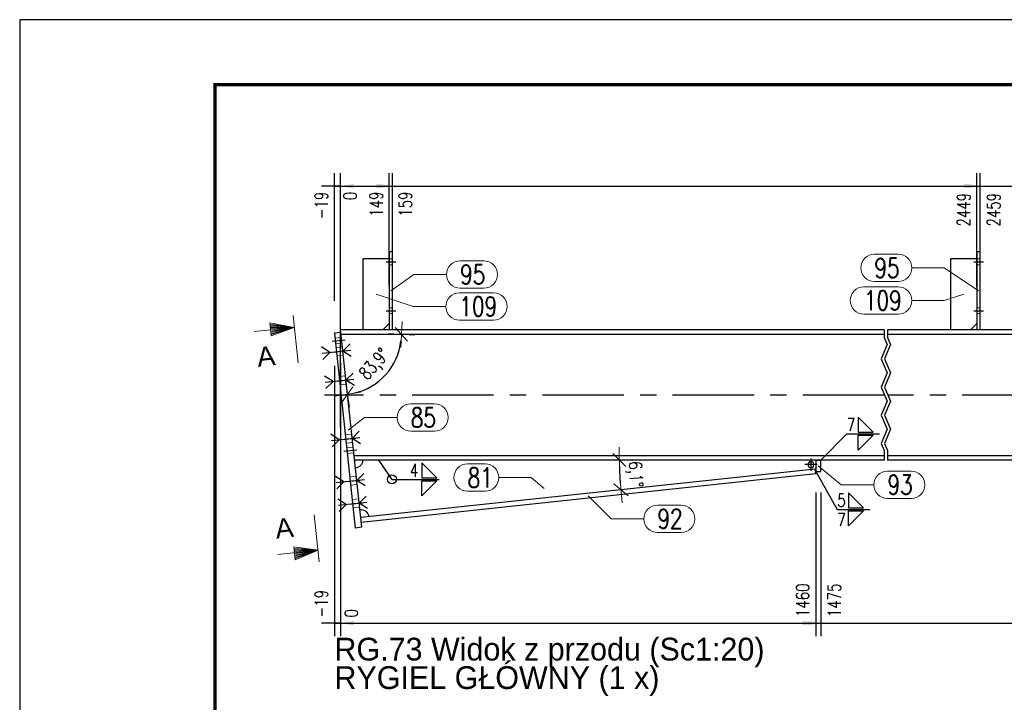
# Model space of a CAD drawing. Header units: millimetres. Extents: x 3526 to 4380, y 11541 to 12002.
# Tile 45 of 127: x 3528 to 3679, y 11869 to 11974. Entities that reach past the tile are written whole.
import ezdxf

# ---------------------------------------------------------------- set-up
doc = ezdxf.new("R2010")
doc.units = ezdxf.units.MM
doc.header["$LTSCALE"] = 10
doc.linetypes.add('HIDDEN', pattern=[0.375, 0.25, -0.125])
doc.linetypes.add('MITTE', pattern=[2, 1.25, -0.25, 0.25, -0.25])
doc.layers.get('Defpoints').update_dxf_attribs({"color": 1})
doc.layers.add('_FORMATKA', color=8, linetype='Continuous', plot=False)
for name, color, linetype, lineweight in [('_RAMKA', 7, 'Continuous', 35), ('PS_DIM', 4, 'Continuous', 13), ('PS_Hidden', 2, 'HIDDEN', 9), ('PS_Pos', 1, 'Continuous', 15), ('PS_SOLID', 7, 'Continuous', 30), ('PS_TEXT', 3, 'Continuous', 18)]:
    doc.layers.add(name, color=color, linetype=linetype, lineweight=lineweight)
for name, color, linetype in [('PS_BOLT', 4, 'Continuous'), ('PS_MID', 5, 'MITTE'), ('PS_SHAPE', 3, 'Continuous'), ('PS_WELD', 1, 'Continuous')]:
    doc.layers.add(name, color=color, linetype=linetype)
doc.styles.add('ARIAL', font='arial.ttf')
doc.styles.add('ROMANS', font='romans.shx', dxfattribs={"width": 0.8})
doc.styles.add('simplex', font='simplex.shx', dxfattribs={"width": 0.75})
doc.dimstyles.new('1_20_GŁ_DS1-LS20', dxfattribs={"dimtxt": 2, "dimasz": 2, "dimexe": 2, "dimexo": 5, "dimgap": 1, "dimtad": 1, "dimjust": 4, "dimdec": 0, "dimlfac": 20, "dimtxsty": 'simplex', "dimblk1": 'NONE', "dimsah": 1, "dimcen": 2, "dimclrd": 256, "dimclre": 256, "dimclrt": 4, "dimadec": 1, "dimazin": 0, "dimtfac": 1, "dimtdec": 0, "dimtmove": 2, "dimatfit": 3, "dimfxl": 1, "dimarcsym": 0})
doc.dimstyles.new('1_20_PRZ', dxfattribs={"dimtxt": 2, "dimasz": 1, "dimexe": 2, "dimexo": 5, "dimgap": 1, "dimtad": 1, "dimdec": 0, "dimlfac": 20, "dimtxsty": 'simplex', "dimblk": 'dimznak', "dimcen": 2, "dimse1": 1, "dimse2": 1, "dimclrd": 256, "dimclrt": 4, "dimadec": 1, "dimazin": 0, "dimtfac": 1, "dimtdec": 0, "dimtix": 1, "dimtmove": 2, "dimatfit": 3, "dimldrblk": 'dim-grot', "dimfxl": 1, "dimarcsym": 0})

# ---------------------------------------------------------------- blocks, each defined once
blk = doc.blocks.new('dimznak')
at = {"color": 0}
for points in [[(0, 2), (0, -2)], [(-2, 0), (2, 0)]]:
    blk.add_lwpolyline(points, dxfattribs=at)
at = {"color": 2}
blk.add_lwpolyline([(1, 1), (-1, -1)], dxfattribs=at)
blk = doc.blocks.new('*D10')
at = {"layer": 'Defpoints', "color": 0, "transparency": 16777216}
for p in [(3576.99, 11925.55), (3577.02, 11925.27), (3660.46, 11925.27), (3582.21, 11917.61), (3580.19, 11895.62)]:
    blk.add_point(p, dxfattribs=at)
at = {"layer": 'PS_DIM', "lineweight": -2, "transparency": 16777216}
blk.add_arc((3577.02, 11925.27), 9.25, 282.2873, 353.8047, dxfattribs=at)
for p, rotation in [((3586.28, 11925.27), 86.90237159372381), ((3578.01, 11916.07), 189.1896311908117)]:
    blk.add_blockref('dimznak', p, dxfattribs=dict(at, rotation=rotation))
at = {"layer": 'PS_DIM', "color": 4, "transparency": 16777216, "insert": (3582.28, 11920.55), "char_height": 2, "attachment_point": 5, "rotation": 48.046, "style": 'simplex'}
blk.add_mtext('83,9°', dxfattribs=at)
blk = doc.blocks.new('dim-grot')
blk.add_hatch(color=256).paths.add_polyline_path([(0, 0), (-2, 0.5), (-2, -0.5)])
blk.add_lwpolyline([(0, 0), (-2, 0.5), (-2, -0.5), (0, 0)])
blk = doc.blocks.new('*D11')
at = {"layer": 'Defpoints', "color": 0, "transparency": 16777216}
for p in [(3579.09, 11905.95), (3660.46, 11905.95), (3619.8, 11904.42), (3649.88, 11904.56), (3580.03, 11897.11)]:
    blk.add_point(p, dxfattribs=at)
at = {"layer": 'PS_DIM', "lineweight": -2, "transparency": 16777216}
blk.add_arc((3662.82, 11905.95), 43.05, 181.331, 184.761, dxfattribs=at)
for p, rotation in [((3619.77, 11905.95), 90.66550559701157), ((3620.02, 11901.38), 275.4264971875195)]:
    blk.add_blockref('dimznak', p, dxfattribs=dict(at, rotation=rotation))
at = {"layer": 'PS_DIM', "color": 4, "transparency": 16777216, "insert": (3622.02, 11903.77), "char_height": 2, "attachment_point": 5, "rotation": 273.046, "style": 'simplex'}
blk.add_mtext('6,1°', dxfattribs=at)
blk = doc.blocks.new('*X12')
at = {"color": 0}
for s, p in [('RG.73 Widok z przodu (Sc1:20)', (3576, 11875.15)), ('RYGIEL GŁÓWNY (1 x)', (3576, 11870.77))]:
    blk.add_text(s, height=3.5, dxfattribs=at).set_placement(p)
blk = doc.blocks.new('*D13')
at = {"layer": 'Defpoints', "color": 0, "transparency": 16777216}
for p in [(3576, 11925.44), (3576.95, 11905.95), (3576.95, 11880.89)]:
    blk.add_point(p, dxfattribs=at)
at = {"layer": 'PS_DIM', "lineweight": -2, "transparency": 16777216}
for p, q in [((3576, 11920.44), (3576, 11878.89)), ((3576.95, 11900.95), (3576.95, 11878.89)), ((3576, 11880.89), (3574, 11880.89)), ((3576, 11880.89), (3576.95, 11880.89)), ((3578.95, 11880.89), (3580.95, 11880.89))]:
    blk.add_line(p, q, dxfattribs=at)
at = {"layer": 'PS_DIM', "transparency": 16777216}
blk.add_solid([(3578.95, 11881.22), (3578.95, 11880.56), (3576.95, 11880.89)], dxfattribs=at)
at = {"layer": 'PS_DIM', "color": 4, "transparency": 16777216, "insert": (3573.98, 11883.87), "char_height": 2, "attachment_point": 5, "rotation": 90, "style": 'simplex'}
blk.add_mtext('-19', dxfattribs=at)
blk = doc.blocks.new('_None')
blk = doc.blocks.new('*D14')
at = {"layer": 'Defpoints', "color": 0, "transparency": 16777216}
for p in [(3576.95, 11925.95), (3576.95, 11905.95), (3576.95, 11880.89)]:
    blk.add_point(p, dxfattribs=at)
at = {"layer": 'PS_DIM', "lineweight": -2, "transparency": 16777216}
for p, q in [((3576.95, 11920.95), (3576.95, 11878.89)), ((3576.95, 11900.95), (3576.95, 11878.89)), ((3576.95, 11880.89), (3574.95, 11880.89)), ((3578.95, 11880.89), (3580.95, 11880.89))]:
    blk.add_line(p, q, dxfattribs=at)
at = {"layer": 'PS_DIM', "transparency": 16777216}
blk.add_solid([(3578.95, 11881.22), (3578.95, 11880.56), (3576.95, 11880.89)], dxfattribs=at)
at = {"layer": 'PS_DIM', "color": 4, "transparency": 16777216, "insert": (3578.58, 11882.41), "char_height": 2, "attachment_point": 5, "rotation": 90, "style": 'simplex'}
blk.add_mtext('0', dxfattribs=at)
blk = doc.blocks.new('*D15')
at = {"layer": 'Defpoints', "color": 0, "transparency": 16777216}
for p in [(3576.95, 11905.95), (3649.96, 11905.95), (3649.96, 11880.89)]:
    blk.add_point(p, dxfattribs=at)
at = {"layer": 'PS_DIM', "lineweight": -2, "transparency": 16777216}
for p, q in [((3576.95, 11900.95), (3576.95, 11878.89)), ((3649.96, 11900.95), (3649.96, 11878.89)), ((3576.95, 11880.89), (3647.96, 11880.89))]:
    blk.add_line(p, q, dxfattribs=at)
at = {"layer": 'PS_DIM', "transparency": 16777216}
blk.add_solid([(3647.96, 11881.22), (3647.96, 11880.56), (3649.96, 11880.89)], dxfattribs=at)
at = {"layer": 'PS_DIM', "color": 4, "transparency": 16777216, "insert": (3647.94, 11884.41), "char_height": 2, "attachment_point": 5, "rotation": 90, "style": 'simplex'}
blk.add_mtext('1460', dxfattribs=at)
blk = doc.blocks.new('*D16')
at = {"layer": 'Defpoints', "color": 0, "transparency": 16777216}
for p in [(3576.95, 11905.95), (3650.71, 11905.95), (3650.71, 11880.89)]:
    blk.add_point(p, dxfattribs=at)
at = {"layer": 'PS_DIM', "lineweight": -2, "transparency": 16777216}
for p, q in [((3576.95, 11900.95), (3576.95, 11878.89)), ((3650.71, 11900.95), (3650.71, 11878.89)), ((3576.95, 11880.89), (3648.71, 11880.89))]:
    blk.add_line(p, q, dxfattribs=at)
at = {"layer": 'PS_DIM', "transparency": 16777216}
blk.add_solid([(3648.71, 11881.22), (3648.71, 11880.56), (3650.71, 11880.89)], dxfattribs=at)
at = {"layer": 'PS_DIM', "color": 4, "transparency": 16777216, "insert": (3652.79, 11884.41), "char_height": 2, "attachment_point": 5, "rotation": 90, "style": 'simplex'}
blk.add_mtext('1475', dxfattribs=at)
blk = doc.blocks.new('*D17')
at = {"layer": 'Defpoints', "color": 0, "transparency": 16777216}
for p in [(3724.61, 11910.62), (3576.95, 11905.95), (3724.61, 11880.89)]:
    blk.add_point(p, dxfattribs=at)
at = {"layer": 'PS_DIM', "lineweight": -2, "transparency": 16777216}
for p, q in [((3724.61, 11905.62), (3724.61, 11878.89)), ((3576.95, 11900.95), (3576.95, 11878.89)), ((3576.95, 11880.89), (3722.61, 11880.89))]:
    blk.add_line(p, q, dxfattribs=at)
at = {"layer": 'PS_DIM', "transparency": 16777216}
blk.add_solid([(3722.61, 11881.22), (3722.61, 11880.56), (3724.61, 11880.89)], dxfattribs=at)
at = {"layer": 'PS_DIM', "color": 4, "transparency": 16777216, "insert": (3722.59, 11884.55), "char_height": 2, "attachment_point": 5, "rotation": 90, "style": 'simplex'}
blk.add_mtext('7067', dxfattribs=at)
blk = doc.blocks.new('*D18')
at = {"layer": 'Defpoints', "color": 0, "transparency": 16777216}
for p in [(3576.95, 11905.95), (3752.86, 11905.95), (3752.86, 11880.89)]:
    blk.add_point(p, dxfattribs=at)
at = {"layer": 'PS_DIM', "lineweight": -2, "transparency": 16777216}
for p, q in [((3576.95, 11900.95), (3576.95, 11878.89)), ((3752.86, 11900.95), (3752.86, 11878.89)), ((3576.95, 11880.89), (3750.86, 11880.89))]:
    blk.add_line(p, q, dxfattribs=at)
at = {"layer": 'PS_DIM', "transparency": 16777216}
blk.add_solid([(3750.86, 11881.22), (3750.86, 11880.56), (3752.86, 11880.89)], dxfattribs=at)
at = {"layer": 'PS_DIM', "color": 4, "transparency": 16777216, "insert": (3750.84, 11884.55), "char_height": 2, "attachment_point": 5, "rotation": 90, "style": 'simplex'}
blk.add_mtext('7633', dxfattribs=at)
blk = doc.blocks.new('*D19')
at = {"layer": 'Defpoints', "color": 0, "transparency": 16777216}
for p in [(3839.61, 11910.62), (3576.95, 11905.95), (3839.61, 11880.89)]:
    blk.add_point(p, dxfattribs=at)
at = {"layer": 'PS_DIM', "lineweight": -2, "transparency": 16777216}
for p, q in [((3839.61, 11905.62), (3839.61, 11878.89)), ((3576.95, 11900.95), (3576.95, 11878.89)), ((3576.95, 11880.89), (3837.61, 11880.89))]:
    blk.add_line(p, q, dxfattribs=at)
at = {"layer": 'PS_DIM', "transparency": 16777216}
blk.add_solid([(3837.61, 11881.22), (3837.61, 11880.56), (3839.61, 11880.89)], dxfattribs=at)
at = {"layer": 'PS_DIM', "color": 4, "transparency": 16777216, "insert": (3837.59, 11884.55), "char_height": 2, "attachment_point": 5, "rotation": 90, "style": 'simplex'}
blk.add_mtext('9367', dxfattribs=at)
blk = doc.blocks.new('*D20')
at = {"layer": 'Defpoints', "color": 0, "transparency": 16777216}
for p in [(3576.95, 11905.95), (3867.86, 11905.95), (3867.86, 11880.89)]:
    blk.add_point(p, dxfattribs=at)
at = {"layer": 'PS_DIM', "lineweight": -2, "transparency": 16777216}
for p, q in [((3576.95, 11900.95), (3576.95, 11878.89)), ((3867.86, 11900.95), (3867.86, 11878.89)), ((3576.95, 11880.89), (3865.86, 11880.89))]:
    blk.add_line(p, q, dxfattribs=at)
at = {"layer": 'PS_DIM', "transparency": 16777216}
blk.add_solid([(3865.86, 11881.22), (3865.86, 11880.56), (3867.86, 11880.89)], dxfattribs=at)
at = {"layer": 'PS_DIM', "color": 4, "transparency": 16777216, "insert": (3865.84, 11884.55), "char_height": 2, "attachment_point": 5, "rotation": 90, "style": 'simplex'}
blk.add_mtext('9933', dxfattribs=at)
blk = doc.blocks.new('*D21')
at = {"layer": 'Defpoints', "color": 0, "transparency": 16777216}
for p in [(3576.95, 11905.95), (3870.54, 11890.25), (3870.54, 11880.89)]:
    blk.add_point(p, dxfattribs=at)
at = {"layer": 'PS_DIM', "lineweight": -2, "transparency": 16777216}
for p, q in [((3576.95, 11900.95), (3576.95, 11878.89)), ((3870.54, 11885.25), (3870.54, 11878.89)), ((3576.95, 11880.89), (3868.54, 11880.89))]:
    blk.add_line(p, q, dxfattribs=at)
at = {"layer": 'PS_DIM', "transparency": 16777216}
blk.add_solid([(3868.54, 11881.22), (3868.54, 11880.56), (3870.54, 11880.89)], dxfattribs=at)
at = {"layer": 'PS_DIM', "color": 4, "transparency": 16777216, "insert": (3872.46, 11884.52), "char_height": 2, "attachment_point": 5, "rotation": 90, "style": 'simplex'}
blk.add_mtext('9986', dxfattribs=at)
blk = doc.blocks.new('*D22')
at = {"layer": 'Defpoints', "color": 0, "transparency": 16777216}
for p in [(3576.95, 11948.05), (3576, 11925.44), (3576.95, 11905.95)]:
    blk.add_point(p, dxfattribs=at)
at = {"layer": 'PS_DIM', "lineweight": -2, "transparency": 16777216}
for p, q in [((3576, 11930.44), (3576, 11950.05)), ((3576.95, 11910.95), (3576.95, 11950.05)), ((3576, 11948.05), (3574, 11948.05)), ((3576, 11948.05), (3576.95, 11948.05)), ((3578.95, 11948.05), (3580.95, 11948.05))]:
    blk.add_line(p, q, dxfattribs=at)
at = {"layer": 'PS_DIM', "transparency": 16777216}
blk.add_solid([(3578.95, 11948.38), (3578.95, 11947.72), (3576.95, 11948.05)], dxfattribs=at)
at = {"layer": 'PS_DIM', "color": 4, "transparency": 16777216, "insert": (3573.98, 11945.07), "char_height": 2, "attachment_point": 5, "rotation": 90, "style": 'simplex'}
blk.add_mtext('-19', dxfattribs=at)
blk = doc.blocks.new('*D23')
at = {"layer": 'Defpoints', "color": 0, "transparency": 16777216}
for p in [(3576.95, 11948.05), (3576.95, 11925.95), (3576.95, 11905.95)]:
    blk.add_point(p, dxfattribs=at)
at = {"layer": 'PS_DIM', "lineweight": -2, "transparency": 16777216}
for p, q in [((3576.95, 11910.95), (3576.95, 11950.05)), ((3576.95, 11930.95), (3576.95, 11950.05)), ((3576.95, 11948.05), (3574.95, 11948.05)), ((3578.95, 11948.05), (3580.95, 11948.05))]:
    blk.add_line(p, q, dxfattribs=at)
at = {"layer": 'PS_DIM', "transparency": 16777216}
blk.add_solid([(3578.95, 11948.38), (3578.95, 11947.72), (3576.95, 11948.05)], dxfattribs=at)
at = {"layer": 'PS_DIM', "color": 4, "transparency": 16777216, "insert": (3578.41, 11946.53), "char_height": 2, "attachment_point": 5, "rotation": 90, "style": 'simplex'}
blk.add_mtext('0', dxfattribs=at)
blk = doc.blocks.new('*D24')
at = {"layer": 'Defpoints', "color": 0, "transparency": 16777216}
for p in [(3584.43, 11948.05), (3584.43, 11927.77), (3576.95, 11905.95)]:
    blk.add_point(p, dxfattribs=at)
at = {"layer": 'PS_DIM', "lineweight": -2, "transparency": 16777216}
for p, q in [((3576.95, 11910.95), (3576.95, 11950.05)), ((3584.43, 11932.77), (3584.43, 11950.05)), ((3576.95, 11948.05), (3582.43, 11948.05))]:
    blk.add_line(p, q, dxfattribs=at)
at = {"layer": 'PS_DIM', "transparency": 16777216}
blk.add_solid([(3582.43, 11948.38), (3582.43, 11947.72), (3584.43, 11948.05)], dxfattribs=at)
at = {"layer": 'PS_DIM', "color": 4, "transparency": 16777216, "insert": (3582.41, 11945.28), "char_height": 2, "attachment_point": 5, "rotation": 90, "style": 'simplex'}
blk.add_mtext('149', dxfattribs=at)
blk = doc.blocks.new('*D25')
at = {"layer": 'Defpoints', "color": 0, "transparency": 16777216}
for p in [(3584.93, 11948.05), (3584.93, 11927.69), (3576.95, 11905.95)]:
    blk.add_point(p, dxfattribs=at)
at = {"layer": 'PS_DIM', "lineweight": -2, "transparency": 16777216}
for p, q in [((3576.95, 11910.95), (3576.95, 11950.05)), ((3584.93, 11932.69), (3584.93, 11950.05)), ((3576.95, 11948.05), (3582.93, 11948.05))]:
    blk.add_line(p, q, dxfattribs=at)
at = {"layer": 'PS_DIM', "transparency": 16777216}
blk.add_solid([(3582.93, 11948.38), (3582.93, 11947.72), (3584.93, 11948.05)], dxfattribs=at)
at = {"layer": 'PS_DIM', "color": 4, "transparency": 16777216, "insert": (3586.9, 11945.28), "char_height": 2, "attachment_point": 5, "rotation": 90, "style": 'simplex'}
blk.add_mtext('159', dxfattribs=at)
blk = doc.blocks.new('*D26')
at = {"layer": 'Defpoints', "color": 0, "transparency": 16777216}
for p in [(3674.71, 11948.05), (3674.71, 11927.51), (3576.95, 11905.95)]:
    blk.add_point(p, dxfattribs=at)
at = {"layer": 'PS_DIM', "lineweight": -2, "transparency": 16777216}
for p, q in [((3576.95, 11910.95), (3576.95, 11950.05)), ((3674.71, 11932.51), (3674.71, 11950.05)), ((3576.95, 11948.05), (3672.71, 11948.05))]:
    blk.add_line(p, q, dxfattribs=at)
at = {"layer": 'PS_DIM', "transparency": 16777216}
blk.add_solid([(3672.71, 11948.38), (3672.71, 11947.72), (3674.71, 11948.05)], dxfattribs=at)
at = {"layer": 'PS_DIM', "color": 4, "transparency": 16777216, "insert": (3672.69, 11944.42), "char_height": 2, "attachment_point": 5, "rotation": 90, "style": 'simplex'}
blk.add_mtext('2449', dxfattribs=at)
blk = doc.blocks.new('*D27')
at = {"layer": 'Defpoints', "color": 0, "transparency": 16777216}
for p in [(3675.21, 11948.05), (3675.21, 11927.46), (3576.95, 11905.95)]:
    blk.add_point(p, dxfattribs=at)
at = {"layer": 'PS_DIM', "lineweight": -2, "transparency": 16777216}
for p, q in [((3576.95, 11910.95), (3576.95, 11950.05)), ((3675.21, 11932.46), (3675.21, 11950.05)), ((3576.95, 11948.05), (3673.21, 11948.05))]:
    blk.add_line(p, q, dxfattribs=at)
at = {"layer": 'PS_DIM', "transparency": 16777216}
blk.add_solid([(3673.21, 11948.38), (3673.21, 11947.72), (3675.21, 11948.05)], dxfattribs=at)
at = {"layer": 'PS_DIM', "color": 4, "transparency": 16777216, "insert": (3677.3, 11944.42), "char_height": 2, "attachment_point": 5, "rotation": 90, "style": 'simplex'}
blk.add_mtext('2459', dxfattribs=at)
blk = doc.blocks.new('*D28')
at = {"layer": 'Defpoints', "color": 0, "transparency": 16777216}
for p in [(3699.21, 11948.05), (3699.21, 11927.78), (3576.95, 11905.95)]:
    blk.add_point(p, dxfattribs=at)
at = {"layer": 'PS_DIM', "lineweight": -2, "transparency": 16777216}
for p, q in [((3576.95, 11910.95), (3576.95, 11950.05)), ((3699.21, 11932.78), (3699.21, 11950.05)), ((3576.95, 11948.05), (3697.21, 11948.05))]:
    blk.add_line(p, q, dxfattribs=at)
at = {"layer": 'PS_DIM', "transparency": 16777216}
blk.add_solid([(3697.21, 11948.38), (3697.21, 11947.72), (3699.21, 11948.05)], dxfattribs=at)
at = {"layer": 'PS_DIM', "color": 4, "transparency": 16777216, "insert": (3697.19, 11944.42), "char_height": 2, "attachment_point": 5, "rotation": 90, "style": 'simplex'}
blk.add_mtext('4749', dxfattribs=at)
blk = doc.blocks.new('*D29')
at = {"layer": 'Defpoints', "color": 0, "transparency": 16777216}
for p in [(3699.71, 11948.05), (3699.71, 11927.47), (3576.95, 11905.95)]:
    blk.add_point(p, dxfattribs=at)
at = {"layer": 'PS_DIM', "lineweight": -2, "transparency": 16777216}
for p, q in [((3576.95, 11910.95), (3576.95, 11950.05)), ((3699.71, 11932.47), (3699.71, 11950.05)), ((3576.95, 11948.05), (3697.71, 11948.05))]:
    blk.add_line(p, q, dxfattribs=at)
at = {"layer": 'PS_DIM', "transparency": 16777216}
blk.add_solid([(3697.71, 11948.38), (3697.71, 11947.72), (3699.71, 11948.05)], dxfattribs=at)
at = {"layer": 'PS_DIM', "color": 4, "transparency": 16777216, "insert": (3701.56, 11944.42), "char_height": 2, "attachment_point": 5, "rotation": 90, "style": 'simplex'}
blk.add_mtext('4759', dxfattribs=at)
blk = doc.blocks.new('*D30')
at = {"layer": 'Defpoints', "color": 0, "transparency": 16777216}
for p in [(3723.71, 11948.05), (3723.71, 11927.64), (3576.95, 11905.95)]:
    blk.add_point(p, dxfattribs=at)
at = {"layer": 'PS_DIM', "lineweight": -2, "transparency": 16777216}
for p, q in [((3576.95, 11910.95), (3576.95, 11950.05)), ((3723.71, 11932.64), (3723.71, 11950.05)), ((3576.95, 11948.05), (3721.71, 11948.05))]:
    blk.add_line(p, q, dxfattribs=at)
at = {"layer": 'PS_DIM', "transparency": 16777216}
blk.add_solid([(3721.71, 11948.38), (3721.71, 11947.72), (3723.71, 11948.05)], dxfattribs=at)
at = {"layer": 'PS_DIM', "color": 4, "transparency": 16777216, "insert": (3721.69, 11944.42), "char_height": 2, "attachment_point": 5, "rotation": 90, "style": 'simplex'}
blk.add_mtext('7049', dxfattribs=at)
blk = doc.blocks.new('*D31')
at = {"layer": 'Defpoints', "color": 0, "transparency": 16777216}
for p in [(3724.21, 11948.05), (3724.21, 11927.6), (3576.95, 11905.95)]:
    blk.add_point(p, dxfattribs=at)
at = {"layer": 'PS_DIM', "lineweight": -2, "transparency": 16777216}
for p, q in [((3576.95, 11910.95), (3576.95, 11950.05)), ((3724.21, 11932.6), (3724.21, 11950.05)), ((3576.95, 11948.05), (3722.21, 11948.05))]:
    blk.add_line(p, q, dxfattribs=at)
at = {"layer": 'PS_DIM', "transparency": 16777216}
blk.add_solid([(3722.21, 11948.38), (3722.21, 11947.72), (3724.21, 11948.05)], dxfattribs=at)
at = {"layer": 'PS_DIM', "color": 4, "transparency": 16777216, "insert": (3726.09, 11944.42), "char_height": 2, "attachment_point": 5, "rotation": 90, "style": 'simplex'}
blk.add_mtext('7059', dxfattribs=at)
blk = doc.blocks.new('*D32')
at = {"layer": 'Defpoints', "color": 0, "transparency": 16777216}
for p in [(3752.51, 11948.05), (3752.51, 11922.52), (3576.95, 11905.95)]:
    blk.add_point(p, dxfattribs=at)
at = {"layer": 'PS_DIM', "lineweight": -2, "transparency": 16777216}
for p, q in [((3576.95, 11910.95), (3576.95, 11950.05)), ((3752.51, 11927.52), (3752.51, 11950.05)), ((3576.95, 11948.05), (3750.51, 11948.05))]:
    blk.add_line(p, q, dxfattribs=at)
at = {"layer": 'PS_DIM', "transparency": 16777216}
blk.add_solid([(3750.51, 11948.38), (3750.51, 11947.72), (3752.51, 11948.05)], dxfattribs=at)
at = {"layer": 'PS_DIM', "color": 4, "transparency": 16777216, "insert": (3750.49, 11944.42), "char_height": 2, "attachment_point": 5, "rotation": 90, "style": 'simplex'}
blk.add_mtext('7626', dxfattribs=at)
blk = doc.blocks.new('*D33')
at = {"layer": 'Defpoints', "color": 0, "transparency": 16777216}
for p in [(3838.71, 11948.05), (3838.71, 11927.58), (3576.95, 11905.95)]:
    blk.add_point(p, dxfattribs=at)
at = {"layer": 'PS_DIM', "lineweight": -2, "transparency": 16777216}
for p, q in [((3576.95, 11910.95), (3576.95, 11950.05)), ((3838.71, 11932.58), (3838.71, 11950.05)), ((3576.95, 11948.05), (3836.71, 11948.05))]:
    blk.add_line(p, q, dxfattribs=at)
at = {"layer": 'PS_DIM', "transparency": 16777216}
blk.add_solid([(3836.71, 11948.38), (3836.71, 11947.72), (3838.71, 11948.05)], dxfattribs=at)
at = {"layer": 'PS_DIM', "color": 4, "transparency": 16777216, "insert": (3836.69, 11944.42), "char_height": 2, "attachment_point": 5, "rotation": 90, "style": 'simplex'}
blk.add_mtext('9349', dxfattribs=at)
blk = doc.blocks.new('*D34')
at = {"layer": 'Defpoints', "color": 0, "transparency": 16777216}
for p in [(3839.21, 11948.05), (3839.21, 11927.03), (3576.95, 11905.95)]:
    blk.add_point(p, dxfattribs=at)
at = {"layer": 'PS_DIM', "lineweight": -2, "transparency": 16777216}
for p, q in [((3576.95, 11910.95), (3576.95, 11950.05)), ((3839.21, 11932.03), (3839.21, 11950.05)), ((3576.95, 11948.05), (3837.21, 11948.05))]:
    blk.add_line(p, q, dxfattribs=at)
at = {"layer": 'PS_DIM', "transparency": 16777216}
blk.add_solid([(3837.21, 11948.38), (3837.21, 11947.72), (3839.21, 11948.05)], dxfattribs=at)
at = {"layer": 'PS_DIM', "color": 4, "transparency": 16777216, "insert": (3841.05, 11944.42), "char_height": 2, "attachment_point": 5, "rotation": 90, "style": 'simplex'}
blk.add_mtext('9359', dxfattribs=at)
blk = doc.blocks.new('*D35')
at = {"layer": 'Defpoints', "color": 0, "transparency": 16777216}
for p in [(3867.86, 11948.05), (3576.95, 11905.95), (3867.86, 11905.95)]:
    blk.add_point(p, dxfattribs=at)
at = {"layer": 'PS_DIM', "lineweight": -2, "transparency": 16777216}
for p, q in [((3576.95, 11910.95), (3576.95, 11950.05)), ((3867.86, 11910.95), (3867.86, 11950.05)), ((3576.95, 11948.05), (3865.86, 11948.05))]:
    blk.add_line(p, q, dxfattribs=at)
at = {"layer": 'PS_DIM', "transparency": 16777216}
blk.add_solid([(3865.86, 11948.38), (3865.86, 11947.72), (3867.86, 11948.05)], dxfattribs=at)
at = {"layer": 'PS_DIM', "color": 4, "transparency": 16777216, "insert": (3865.84, 11944.39), "char_height": 2, "attachment_point": 5, "rotation": 90, "style": 'simplex'}
blk.add_mtext('9933', dxfattribs=at)
blk = doc.blocks.new('*D36')
at = {"layer": 'Defpoints', "color": 0, "transparency": 16777216}
for p in [(3870.54, 11948.05), (3576.95, 11905.95), (3870.54, 11890.25)]:
    blk.add_point(p, dxfattribs=at)
at = {"layer": 'PS_DIM', "lineweight": -2, "transparency": 16777216}
for p, q in [((3576.95, 11910.95), (3576.95, 11950.05)), ((3870.54, 11895.25), (3870.54, 11950.05)), ((3576.95, 11948.05), (3868.54, 11948.05))]:
    blk.add_line(p, q, dxfattribs=at)
at = {"layer": 'PS_DIM', "transparency": 16777216}
blk.add_solid([(3868.54, 11948.38), (3868.54, 11947.72), (3870.54, 11948.05)], dxfattribs=at)
at = {"layer": 'PS_DIM', "color": 4, "transparency": 16777216, "insert": (3872.27, 11944.42), "char_height": 2, "attachment_point": 5, "rotation": 90, "style": 'simplex'}
blk.add_mtext('9986', dxfattribs=at)
blk = doc.blocks.new('Znacznik')
at = {"layer": 'PS_TEXT'}
for p, q in [((4454.27, 7141.25), (4454.27, 7149.35)), ((4454.27, 7147.33), (4447.39, 7147.33)), ((4454.27, 7147.33), (4450.22, 7148.54)), ((4450.22, 7148.54), (4450.22, 7146.32)), ((4454.27, 7147.33), (4450.22, 7148.34)), ((4454.27, 7147.33), (4450.22, 7148.14)), ((4454.27, 7147.33), (4450.22, 7147.94)), ((4454.27, 7147.33), (4450.22, 7147.73)), ((4454.27, 7147.33), (4450.22, 7147.53)), ((4454.27, 7147.33), (4450.22, 7146.32)), ((4454.27, 7147.33), (4450.22, 7146.52)), ((4454.27, 7147.33), (4450.22, 7146.72)), ((4454.27, 7147.33), (4450.22, 7147.13)), ((4454.27, 7147.33), (4450.22, 7146.92)), ((4454.27, 7147.33), (4450.22, 7147.33))]:
    blk.add_line(p, q, dxfattribs=at)
blk = doc.blocks.new('PRZEK3')
at = {"layer": 'PS_DIM', "color": 7, "xscale": -0.8999999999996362, "yscale": 0.8999999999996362, "zscale": 0.9, "rotation": 90}
blk.add_blockref('Znacznik', (202262.67, 15878.89), dxfattribs=at)
at = {"layer": 'PS_TEXT', "style": 'ROMANS', "width": 0.9, "flags": 4}
blk.add_attdef('PRZEKRÓJ', (195831.81, 11873.66), '', height=2.92, dxfattribs=at)
blk = doc.blocks.new('*X262')
at = {"color": 30, "linetype": 'Continuous'}
for p, q in [((3577.43, 11902.61), (3576.14, 11903.44)), ((3576.24, 11902.49), (3580.61, 11902.95)), ((3579.42, 11902.83), (3580.51, 11903.91)), ((3580.71, 11902), (3579.42, 11902.83)), ((3576.34, 11901.53), (3577.43, 11902.61))]:
    blk.add_line(p, q, dxfattribs=at)
blk = doc.blocks.new('*X268')
at = {"color": 30, "linetype": 'Continuous'}
for p, q in [((3575.31, 11922.5), (3574.01, 11923.33)), ((3574.12, 11922.37), (3578.49, 11922.84)), ((3574.22, 11921.42), (3575.31, 11922.5)), ((3577.3, 11922.71), (3578.39, 11923.8)), ((3578.59, 11921.89), (3577.3, 11922.71))]:
    blk.add_line(p, q, dxfattribs=at)
blk = doc.blocks.new('*X269')
at = {"color": 1}
for p, q in [((3660.46, 11925.95), (3660.46, 11924.77)), ((3660.96, 11925.95), (3660.96, 11924.77)), ((3660.46, 11924.77), (3660.92, 11923.69)), ((3660.96, 11924.77), (3661.42, 11923.69)), ((3660.92, 11923.69), (3660, 11921.52)), ((3661.42, 11923.69), (3660.5, 11921.52)), ((3660, 11921.52), (3660.92, 11919.35)), ((3660.5, 11921.52), (3661.42, 11919.35)), ((3660.92, 11919.35), (3660, 11917.18)), ((3661.42, 11919.35), (3660.5, 11917.18)), ((3660, 11917.18), (3660.92, 11915.02)), ((3660.5, 11917.18), (3661.42, 11915.02)), ((3660.92, 11915.02), (3660, 11912.85)), ((3661.42, 11915.02), (3660.5, 11912.85)), ((3660, 11912.85), (3660.92, 11910.68)), ((3660.5, 11912.85), (3661.42, 11910.68)), ((3660.92, 11910.68), (3660, 11908.51)), ((3661.42, 11910.68), (3660.5, 11908.51)), ((3660, 11908.51), (3660.46, 11907.43)), ((3660.46, 11907.43), (3660.46, 11905.95)), ((3660.5, 11908.51), (3660.96, 11907.43)), ((3660.96, 11907.43), (3660.96, 11905.95))]:
    blk.add_line(p, q, dxfattribs=at)
at = {"layer": 'PS_Hidden', "color": 2, "linetype": 'HIDDEN'}
for p, q in [((3584.93, 11936.85), (3584.43, 11936.85)), ((3584.93, 11935.95), (3584.43, 11935.95)), ((3675.21, 11936.85), (3674.71, 11936.85)), ((3675.21, 11935.95), (3674.71, 11935.95)), ((3584.93, 11929.35), (3584.43, 11929.35)), ((3584.93, 11928.45), (3584.43, 11928.45)), ((3675.21, 11929.35), (3674.71, 11929.35)), ((3675.21, 11928.45), (3674.71, 11928.45)), ((3577.07, 11924.8), (3576.08, 11924.7)), ((3577.17, 11923.91), (3576.18, 11923.8)), ((3577.23, 11923.36), (3576.23, 11923.25)), ((3577.37, 11922.07), (3576.37, 11921.96)), ((3577.71, 11918.89), (3576.71, 11918.78)), ((3577.84, 11917.59), (3576.85, 11917.49)), ((3578.66, 11909.94), (3577.67, 11909.83)), ((3578.8, 11908.64), (3577.8, 11908.54)), ((3578.87, 11907.95), (3577.88, 11907.84)), ((3578.97, 11907.05), (3577.97, 11906.95)), ((3579.35, 11903.47), (3578.36, 11903.37)), ((3579.49, 11902.18), (3578.49, 11902.07)), ((3579.72, 11899.99), (3578.73, 11899.89)), ((3579.86, 11898.7), (3578.87, 11898.59))]:
    blk.add_line(p, q, dxfattribs=at)
at = {"layer": 'PS_MID', "color": 5, "linetype": 'MITTE'}
for p, q in [((3583.93, 11936.4), (3585.43, 11936.4)), ((3583.93, 11936.4), (3585.43, 11936.4)), ((3583.93, 11936.4), (3585.43, 11936.4)), ((3583.93, 11936.4), (3585.43, 11936.4)), ((3674.21, 11936.4), (3675.71, 11936.4)), ((3674.21, 11936.4), (3675.71, 11936.4)), ((3674.21, 11936.4), (3675.71, 11936.4)), ((3674.21, 11936.4), (3675.71, 11936.4)), ((3583.93, 11928.9), (3585.43, 11928.9)), ((3583.93, 11928.9), (3585.43, 11928.9)), ((3583.93, 11928.9), (3585.43, 11928.9)), ((3583.93, 11928.9), (3585.43, 11928.9)), ((3674.21, 11928.9), (3675.71, 11928.9)), ((3674.21, 11928.9), (3675.71, 11928.9)), ((3674.21, 11928.9), (3675.71, 11928.9)), ((3674.21, 11928.9), (3675.71, 11928.9)), ((3575.63, 11924.2), (3577.62, 11924.41)), ((3575.63, 11924.2), (3577.62, 11924.41)), ((3575.81, 11922.55), (3577.79, 11922.77)), ((3575.81, 11922.55), (3577.79, 11922.77)), ((3576.28, 11918.08), (3578.27, 11918.29)), ((3576.28, 11918.08), (3578.27, 11918.29)), ((3660.46, 11915.95), (3574.45, 11915.95)), ((3684.96, 11915.95), (3660.96, 11915.95)), ((3577.24, 11909.13), (3579.23, 11909.34)), ((3577.24, 11909.13), (3579.23, 11909.34)), ((3577.43, 11907.34), (3579.42, 11907.55)), ((3577.43, 11907.34), (3579.42, 11907.55)), ((3649.21, 11906.2), (3649.21, 11904.3)), ((3650.16, 11905.25), (3648.26, 11905.25)), ((3577.93, 11902.67), (3579.92, 11902.88)), ((3577.93, 11902.67), (3579.92, 11902.88)), ((3578.3, 11899.19), (3580.29, 11899.4)), ((3578.3, 11899.19), (3580.29, 11899.4))]:
    blk.add_line(p, q, dxfattribs=at)
at = {"layer": 'PS_SOLID', "color": 7, "linetype": 'Continuous'}
for p, q in [((3584.43, 11937.95), (3584.43, 11925.95)), ((3584.93, 11937.95), (3584.43, 11937.95)), ((3584.93, 11925.95), (3584.93, 11937.95)), ((3674.71, 11937.95), (3674.71, 11925.95)), ((3675.21, 11937.95), (3674.71, 11937.95)), ((3675.21, 11925.95), (3675.21, 11937.95)), ((3580.43, 11925.95), (3580.43, 11936.95)), ((3580.43, 11936.95), (3584.43, 11936.95)), ((3670.71, 11925.95), (3670.71, 11936.95)), ((3670.71, 11936.95), (3674.71, 11936.95)), ((3583.43, 11925.95), (3584.43, 11926.95)), ((3673.71, 11925.95), (3674.71, 11926.95)), ((3576.99, 11925.55), (3576, 11925.44)), ((3576, 11925.44), (3579.19, 11895.51)), ((3660.46, 11925.95), (3576.95, 11925.95)), ((3576.99, 11925.55), (3576.95, 11925.95)), ((3580.19, 11895.62), (3576.99, 11925.55)), ((3684.96, 11925.95), (3660.96, 11925.95)), ((3660.46, 11925.27), (3577.02, 11925.27)), ((3684.96, 11925.27), (3660.96, 11925.27)), ((3660.46, 11906.62), (3579.01, 11906.62)), ((3660.46, 11905.95), (3579.09, 11905.95)), ((3649.96, 11905.95), (3649.96, 11904.2)), ((3649.96, 11905.95), (3650.71, 11905.95)), ((3650.71, 11904.2), (3650.71, 11905.95)), ((3684.96, 11906.62), (3660.96, 11906.62)), ((3684.96, 11905.95), (3660.96, 11905.95)), ((3649.88, 11904.56), (3580.03, 11897.11)), ((3649.96, 11904.57), (3649.88, 11904.56)), ((3649.96, 11903.82), (3649.88, 11904.56)), ((3649.96, 11904.2), (3650.71, 11904.2)), ((3649.96, 11903.82), (3580.11, 11896.36)), ((3580.19, 11895.62), (3579.19, 11895.51))]:
    blk.add_line(p, q, dxfattribs=at)
at = {"layer": 'PS_SOLID', "color": 7, "extrusion": (0, 0, -1)}
blk.add_circle((-3649.21, 11905.25), 0.45, dxfattribs=at)
at = {"layer": 'PS_SOLID', "extrusion": (0, 0, -1)}
for centre, start, end in [((-3579.09, 11905.95), 180, 263.908), ((-3580.03, 11897.11), 83.908, 173.908)]:
    blk.add_arc(centre, 1.25, start, end, dxfattribs=at)
blk = doc.blocks.new('*X274')
at = {"color": 30, "linetype": 'Continuous'}
for p, q in [((3578.73, 11909.29), (3579.82, 11910.37)), ((3576.74, 11909.08), (3575.45, 11909.91)), ((3575.55, 11908.95), (3579.92, 11909.42)), ((3575.65, 11908), (3576.74, 11909.08)), ((3580.02, 11908.46), (3578.73, 11909.29))]:
    blk.add_line(p, q, dxfattribs=at)
blk = doc.blocks.new('*X276')
at = {"color": 30, "linetype": 'Continuous'}
for p, q in [((3577.8, 11899.13), (3576.51, 11899.96)), ((3579.79, 11899.35), (3580.88, 11900.43)), ((3576.61, 11899.01), (3580.98, 11899.47)), ((3576.71, 11898.05), (3577.8, 11899.13)), ((3581.09, 11898.52), (3579.79, 11899.35))]:
    blk.add_line(p, q, dxfattribs=at)
blk = doc.blocks.new('*X277')
at = {"color": 30, "linetype": 'Continuous'}
for p, q in [((3577.77, 11918.24), (3578.87, 11919.32)), ((3575.79, 11918.03), (3574.49, 11918.85)), ((3574.59, 11917.9), (3578.97, 11918.37)), ((3574.69, 11916.95), (3575.79, 11918.03)), ((3579.07, 11917.41), (3577.77, 11918.24))]:
    blk.add_line(p, q, dxfattribs=at)
blk = doc.blocks.new('*X283')
at = {"color": 1}
for p, q in [((3582.43, 11931.45), (3588.1, 11929.56)), ((3595.2, 11931.66), (3600.45, 11931.66)), ((3588.1, 11929.56), (3593.1, 11929.56)), ((3595.2, 11927.46), (3600.45, 11927.46))]:
    blk.add_line(p, q, dxfattribs=at)
for centre, start, end in [((3595.2, 11929.56), 90, 270), ((3600.45, 11929.56), 270, 90)]:
    blk.add_arc(centre, 2.1, start, end, dxfattribs=at)
at = {"color": 2, "style": 'simplex', "width": 0.75}
blk.add_text('109', height=3, dxfattribs=at).set_placement((3595.2, 11928.06))
blk = doc.blocks.new('*X284')
at = {"color": 1}
for p, q in [((3587.73, 11914.59), (3591.37, 11914.59)), ((3578.09, 11910.53), (3580.63, 11912.49)), ((3580.63, 11912.49), (3585.63, 11912.49)), ((3587.73, 11910.39), (3591.37, 11910.39))]:
    blk.add_line(p, q, dxfattribs=at)
for centre, start, end in [((3587.73, 11912.49), 90, 270), ((3591.37, 11912.49), 270, 90)]:
    blk.add_arc(centre, 2.1, start, end, dxfattribs=at)
at = {"color": 2, "style": 'simplex', "width": 0.75}
blk.add_text('85', height=3, dxfattribs=at).set_placement((3587.73, 11910.99))
blk = doc.blocks.new('*X285')
at = {"color": 1}
for p, q in [((3595.31, 11936.57), (3598.95, 11936.57)), ((3584.68, 11931.95), (3588.21, 11934.47)), ((3588.21, 11934.47), (3593.21, 11934.47)), ((3595.31, 11932.37), (3598.95, 11932.37))]:
    blk.add_line(p, q, dxfattribs=at)
for centre, start, end in [((3595.31, 11934.47), 90, 270), ((3598.95, 11934.47), 270, 90)]:
    blk.add_arc(centre, 2.1, start, end, dxfattribs=at)
at = {"color": 2, "style": 'simplex', "width": 0.75}
blk.add_text('95', height=3, dxfattribs=at).set_placement((3595.31, 11932.97))
blk = doc.blocks.new('*X286')
at = {"color": 1}
for p, q in [((3658.96, 11937.58), (3662.6, 11937.58)), ((3664.7, 11935.48), (3669.7, 11935.48)), ((3674.96, 11931.95), (3669.7, 11935.48)), ((3658.96, 11933.38), (3662.6, 11933.38))]:
    blk.add_line(p, q, dxfattribs=at)
for centre, start, end in [((3658.96, 11935.48), 90, 270), ((3662.6, 11935.48), 270, 90)]:
    blk.add_arc(centre, 2.1, start, end, dxfattribs=at)
at = {"color": 2, "style": 'simplex', "width": 0.75}
blk.add_text('95', height=3, dxfattribs=at).set_placement((3658.96, 11933.98))
blk = doc.blocks.new('*X289')
at = {"color": 1}
for p, q in [((3657.35, 11932.58), (3662.6, 11932.58)), ((3672.71, 11931.45), (3669.7, 11930.48)), ((3664.7, 11930.48), (3669.7, 11930.48)), ((3657.35, 11928.38), (3662.6, 11928.38))]:
    blk.add_line(p, q, dxfattribs=at)
for centre, start, end in [((3657.35, 11930.48), 90, 270), ((3662.6, 11930.48), 270, 90)]:
    blk.add_arc(centre, 2.1, start, end, dxfattribs=at)
at = {"color": 2, "style": 'simplex', "width": 0.75}
blk.add_text('109', height=3, dxfattribs=at).set_placement((3657.35, 11928.98))
blk = doc.blocks.new('*X300')
at = {"color": 1}
for p, q in [((3650.33, 11905.07), (3653.87, 11902.16)), ((3660.97, 11904.26), (3664.61, 11904.26)), ((3653.87, 11902.16), (3658.87, 11902.16)), ((3660.97, 11900.06), (3664.61, 11900.06))]:
    blk.add_line(p, q, dxfattribs=at)
for centre, start, end in [((3660.97, 11902.16), 90, 270), ((3664.61, 11902.16), 270, 90)]:
    blk.add_arc(centre, 2.1, start, end, dxfattribs=at)
at = {"color": 2, "style": 'simplex', "width": 0.75}
blk.add_text('93', height=3, dxfattribs=at).set_placement((3660.97, 11900.66))
blk = doc.blocks.new('*X301')
at = {"color": 1}
for p, q in [((3615, 11900.46), (3618.53, 11896.93)), ((3625.63, 11899.03), (3629.27, 11899.03)), ((3618.53, 11896.93), (3623.53, 11896.93)), ((3625.63, 11894.83), (3629.27, 11894.83))]:
    blk.add_line(p, q, dxfattribs=at)
for centre, start, end in [((3625.63, 11896.93), 90, 270), ((3629.27, 11896.93), 270, 90)]:
    blk.add_arc(centre, 2.1, start, end, dxfattribs=at)
at = {"color": 2, "style": 'simplex', "width": 0.75}
blk.add_text('92', height=3, dxfattribs=at).set_placement((3625.63, 11895.43))
blk = doc.blocks.new('*X302')
at = {"color": 1}
for p, q in [((3596.46, 11905.36), (3599.14, 11905.36)), ((3601.24, 11903.26), (3606.24, 11903.26)), ((3608.23, 11901.59), (3606.24, 11903.26)), ((3596.46, 11901.16), (3599.14, 11901.16))]:
    blk.add_line(p, q, dxfattribs=at)
for centre, start, end in [((3596.46, 11903.26), 90, 270), ((3599.14, 11903.26), 270, 90)]:
    blk.add_arc(centre, 2.1, start, end, dxfattribs=at)
at = {"color": 2, "style": 'simplex', "width": 0.75}
blk.add_text('81', height=3, dxfattribs=at).set_placement((3596.46, 11901.76))
blk = doc.blocks.new('*X736')
at = {"color": 9}
for p, q in [((3582.76, 11905.95), (3584.82, 11902.99)), ((3584.82, 11902.99), (3592.11, 11902.99))]:
    blk.add_line(p, q, dxfattribs=at)
at = {"color": 2}
for p, q in [((3591.72, 11903.22), (3589.42, 11905.52)), ((3589.42, 11905.52), (3589.42, 11903.22)), ((3589.42, 11903.22), (3591.72, 11903.22)), ((3589.42, 11902.76), (3591.72, 11902.76)), ((3591.72, 11902.76), (3589.42, 11900.46)), ((3589.42, 11900.46), (3589.42, 11902.76))]:
    blk.add_line(p, q, dxfattribs=at)
at = {"color": 9}
blk.add_circle((3584.82, 11902.99), 0.69, dxfattribs=at)
at = {"color": 3, "style": 'simplex', "width": 0.75}
blk.add_text('4', height=2, dxfattribs=at).set_placement((3587.58, 11903.39))
blk = doc.blocks.new('*X737')
at = {"color": 3}
for p, q in [((3658.77, 11910.23), (3656.47, 11912.53)), ((3656.47, 11912.53), (3656.47, 11910.23)), ((3656.47, 11910.23), (3658.77, 11910.23)), ((3656.47, 11909.77), (3658.77, 11909.77)), ((3658.77, 11909.77), (3656.47, 11907.47)), ((3656.47, 11907.47), (3656.47, 11909.77))]:
    blk.add_line(p, q, dxfattribs=at)
at = {"color": 9}
for p, q in [((3650.71, 11905.94), (3654.72, 11910)), ((3654.72, 11910), (3659.72, 11910))]:
    blk.add_line(p, q, dxfattribs=at)
at = {"color": 2, "style": 'simplex', "width": 0.75}
blk.add_text('7', height=2, dxfattribs=at).set_placement((3654.72, 11910.4))
blk = doc.blocks.new('*X738')
at = {"color": 9}
for p, q in [((3649.96, 11904.2), (3653.25, 11898.38)), ((3653.25, 11898.38), (3658.25, 11898.38))]:
    blk.add_line(p, q, dxfattribs=at)
at = {"color": 3}
for p, q in [((3657.3, 11898.61), (3655, 11900.91)), ((3655, 11900.91), (3655, 11898.61)), ((3655, 11898.61), (3657.3, 11898.61)), ((3655, 11898.15), (3657.3, 11898.15)), ((3657.3, 11898.15), (3655, 11895.85)), ((3655, 11895.85), (3655, 11898.15))]:
    blk.add_line(p, q, dxfattribs=at)
at = {"color": 2, "style": 'simplex', "width": 0.75}
for s, p in [('5', (3653.25, 11898.78)), ('7', (3653.25, 11895.78))]:
    blk.add_text(s, height=2, dxfattribs=at).set_placement(p)

msp = doc.modelspace()

# ---------------------------------------------------------------- linework, layer by layer
at = {"layer": '_FORMATKA', "lineweight": -3}
msp.add_lwpolyline([(3527.638, 11553.623), (4377.638, 11553.623), (4377.638, 11973.623), (3527.638, 11973.623)], close=True, dxfattribs=at)
at = {"layer": '_RAMKA', "lineweight": -3, "const_width": 0.5}
msp.add_lwpolyline([(3557.638, 11563.623), (4367.638, 11563.623), (4367.638, 11963.623), (3557.638, 11963.623)], close=True, dxfattribs=at)

# ---------------------------------------------------------------- block references
msp.add_blockref('*X12', (0, 0))
at = {"layer": 'PS_BOLT', "color": 30}
for name in ['*X268', '*X277', '*X274', '*X262', '*X276']:
    msp.add_blockref(name, (0, 0), dxfattribs=at)
at = {"layer": 'PS_Pos'}
for name in ['*X286', '*X285', '*X283', '*X289', '*X284', '*X302', '*X300', '*X301']:
    msp.add_blockref(name, (0, 0), dxfattribs=at)
at = {"layer": 'PS_SHAPE'}
msp.add_blockref('*X269', (0, 0), dxfattribs=at)
at = {"layer": 'PS_TEXT'}
ref = msp.add_blockref('PRZEK3', (-5409.682, 207910.229), dxfattribs=dict(at, xscale=-1, rotation=96.0920027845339))
ref.add_attrib('PRZEKRÓJ', 'A', (3564.249, 11920.266), dxfattribs={"height": 3, "rotation": 6.092, "style": 'ARIAL'})
ref = msp.add_blockref('PRZEK3', (36159.016, -181572.362), dxfattribs=dict(at, rotation=96.09200278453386))
ref.add_attrib('PRZEKRÓJ', 'A', (3567.065, 11893.88), dxfattribs={"height": 3, "rotation": 6.092, "style": 'ARIAL'})
at = {"layer": 'PS_WELD'}
for name in ['*X737', '*X736', '*X738']:
    msp.add_blockref(name, (0, 0), dxfattribs=at)

# ---------------------------------------------------------------- dimensions: what is measured, and where the dimension line sits
at = {"layer": 'PS_DIM'}
for base, p1, p2, text, picture, middle in [((3576.952, 11948.05), (3576, 11925.442), (3576.952, 11905.945), '-19', '*D22', (3573.98, 11945.066)), ((3674.709, 11948.05), (3576.952, 11905.945), (3674.709, 11927.511), '2449', '*D26', (3672.689, 11944.423)), ((3675.209, 11948.05), (3576.952, 11905.945), (3675.209, 11927.456), '2459', '*D27', (3677.298, 11944.423)), ((3699.209, 11948.05), (3576.952, 11905.945), (3699.209, 11927.778), '4749', '*D28', (3697.189, 11944.423)), ((3699.709, 11948.05), (3576.952, 11905.945), (3699.709, 11927.47), '4759', '*D29', (3701.559, 11944.423)), ((3723.709, 11948.05), (3576.952, 11905.945), (3723.709, 11927.645), '7049', '*D30', (3721.689, 11944.423)), ((3724.209, 11948.05), (3576.952, 11905.945), (3724.209, 11927.602), '7059', '*D31', (3726.089, 11944.423)), ((3752.511, 11948.05), (3576.952, 11905.945), (3752.511, 11922.517), '7626', '*D32', (3750.491, 11944.423)), ((3838.709, 11948.05), (3576.952, 11905.945), (3838.709, 11927.582), '9349', '*D33', (3836.689, 11944.423)), ((3839.209, 11948.05), (3576.952, 11905.945), (3839.209, 11927.035), '9359', '*D34', (3841.053, 11944.423)), ((3867.861, 11948.05), (3576.952, 11905.945), (3867.861, 11905.945), '9933', '*D35', (3865.841, 11944.387)), ((3870.542, 11948.05), (3576.952, 11905.945), (3870.542, 11890.255), '9986', '*D36', (3872.265, 11944.423)), ((3576.952, 11880.889), (3576, 11925.442), (3576.952, 11905.945), '-19', '*D13', (3573.98, 11883.874)), ((3724.609, 11880.889), (3576.952, 11905.945), (3724.609, 11910.62), '7067', '*D17', (3722.589, 11884.552)), ((3839.609, 11880.889), (3576.952, 11905.945), (3839.609, 11910.62), '9367', '*D19', (3837.589, 11884.552)), ((3752.861, 11880.889), (3576.952, 11905.945), (3752.861, 11905.945), '7633', '*D18', (3750.841, 11884.552)), ((3867.861, 11880.889), (3576.952, 11905.945), (3867.861, 11905.945), '9933', '*D20', (3865.841, 11884.552)), ((3870.542, 11880.889), (3576.952, 11905.945), (3870.542, 11890.255), '9986', '*D21', (3872.456, 11884.516))]:
    dim = msp.add_linear_dim(base=base, p1=p1, p2=p2, text=text, dimstyle='1_20_GŁ_DS1-LS20', dxfattribs=at)
    dim.commit()
    dim.dimension.update_dxf_attribs({"geometry": picture, "text_midpoint": middle, "dimtype": 128, "text_rotation": 90})
for base, p1, p2, picture, middle in [((3576.952087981, 11948.050007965), (3576.952087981, 11905.945466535), (3576.952087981, 11925.945466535), '*D23', (3578.41229454, 11946.530007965)), ((3584.426, 11948.05), (3576.952, 11905.945), (3584.426, 11927.769), '*D24', (3582.406, 11945.28)), ((3584.926, 11948.05), (3576.952, 11905.945), (3584.926, 11927.687), '*D25', (3586.901, 11945.28)), ((3576.952087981, 11880.889266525), (3576.952087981, 11905.945466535), (3576.952087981, 11925.945466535), '*D14', (3578.584920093, 11882.409266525)), ((3649.959, 11880.889), (3576.952, 11905.945), (3649.959, 11905.945), '*D15', (3647.939, 11884.409)), ((3650.709, 11880.889), (3576.952, 11905.945), (3650.709, 11905.945), '*D16', (3652.79, 11884.409))]:
    dim = msp.add_linear_dim(base=base, p1=p1, p2=p2, dimstyle='1_20_GŁ_DS1-LS20', dxfattribs=at)
    dim.commit()
    dim.dimension.update_dxf_attribs({"geometry": picture, "text_midpoint": middle, "dimtype": 128, "text_rotation": 90})
for base, line1, line2, picture, middle in [((3582.206, 11917.605), ((3660.459, 11925.27), (3577.024, 11925.27)), ((3580.189, 11895.618), (3576.995, 11925.548)), '*D10', (3582.276, 11920.549)), ((3619.801, 11904.42), ((3660.459, 11905.945), (3579.087, 11905.945)), ((3649.883, 11904.565), (3580.03, 11897.109)), '*D11', (3622.022, 11903.774))]:
    dim = msp.add_angular_dim_2l(base=base, line1=line1, line2=line2, dimstyle='1_20_PRZ', dxfattribs=at)
    dim.commit()
    dim.dimension.update_dxf_attribs({"geometry": picture, "text_midpoint": middle})

doc.saveas('drawing.dxf')
